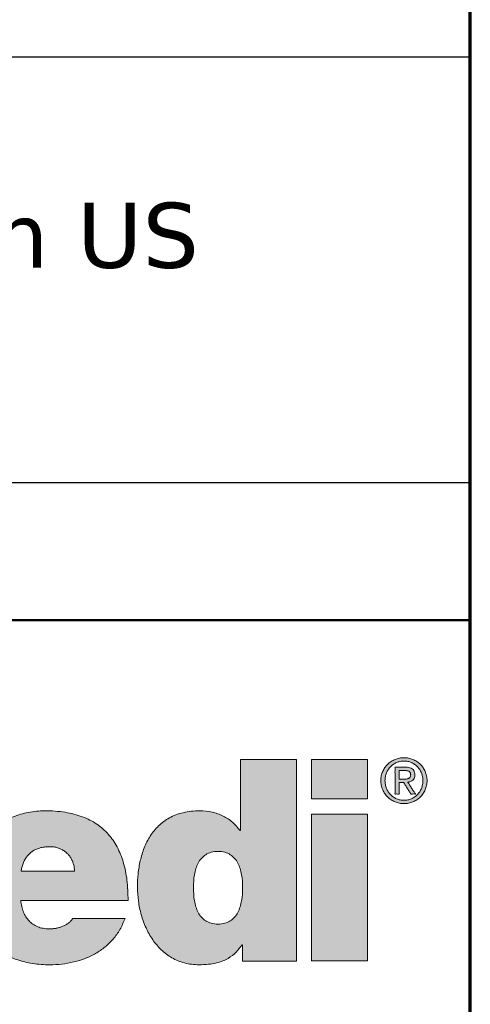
# Model space of a CAD drawing. Header units: millimetres. Extents: x -18288 to 18288, y -400 to 5820.
# Tile 3 of 26: x 3734 to 4080, y 497 to 1254. Entities that reach past the tile are written whole.
import ezdxf
from ezdxf.enums import TextEntityAlignment as Align

# ---------------------------------------------------------------- set-up
doc = ezdxf.new("R2010")
doc.units = ezdxf.units.MM
doc.header["$LTSCALE"] = 20
for name, color, linetype, lineweight in [('AM_BOR', 7, 'Continuous', 25), ('Ebene 1', 7, 'Continuous', 25), ('Rahmen (ISO)', 7, 'Continuous', 70), ('Schraffur (ISO)', 7, 'Continuous', 18), ('Titel (ISO)', 7, 'Continuous', 50)]:
    doc.layers.add(name, color=color, linetype=linetype, lineweight=lineweight)
doc.styles.add('Pfeiltext', font='verdana.ttf')
doc.styles.get("Standard").update_dxf_attribs({"font": 'verdana.ttf'})
doc.styles.add('Textstil119', font='verdana.ttf')
doc.styles.add('Textstil121', font='verdana.ttf')
doc.styles.add('Textstil47', font='verdana.ttf')
doc.styles.add('Textstil64', font='verdana.ttf', dxfattribs={"width": 0.800000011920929})
doc.styles.add('Textstil75', font='verdana.ttf')
doc.styles.add('Textstil82', font='verdana.ttf')

# ---------------------------------------------------------------- blocks, each defined once
blk = doc.blocks.new('Ränder Kopie von wedi_Zeichnungsrahmen')
at = {"layer": 'Rahmen (ISO)'}
blk.add_line((204.0000000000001, 6.000000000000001), (204, 291), dxfattribs=at)
blk = doc.blocks.new('Schriftfelder wedi Standard - Inch_Zoll ohne Toleranz')
at = {"layer": 'Schraffur (ISO)'}
h = blk.add_hatch(color=256, dxfattribs=at)
edge = h.paths.add_edge_path(flags=0)
edge.add_spline(control_points=[(-14.52667125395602, 20.66840562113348), (-14.43853187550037, 20.66938654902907), (-14.27227690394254, 20.68576383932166), (-14.0504047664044, 20.78063660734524), (-13.87983190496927, 20.92884998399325), (-13.75575909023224, 21.11674646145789), (-13.66996082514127, 21.33305740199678), (-13.59673058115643, 21.65184943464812), (-13.57128099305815, 22.06815680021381), (-13.5968381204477, 22.48384239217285), (-13.67005038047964, 22.79948014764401), (-13.75586729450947, 23.01437309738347), (-13.87998048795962, 23.20126289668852), (-14.05047962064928, 23.34898454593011), (-14.27248856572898, 23.44308794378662), (-14.52655678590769, 23.47029644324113), (-14.78051758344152, 23.4431028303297), (-15.00217526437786, 23.34897697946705), (-15.17228165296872, 23.20122858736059), (-15.29599934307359, 23.01433122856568), (-15.38146609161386, 22.7994471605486), (-15.45430939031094, 22.48380037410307), (-15.47963015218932, 22.06815759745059), (-15.45441632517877, 21.65188870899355), (-15.38155514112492, 21.33309439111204), (-15.29610711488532, 21.11677442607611), (-15.17243001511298, 20.92893441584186), (-15.00225028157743, 20.78045669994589), (-14.78072906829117, 20.68654297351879), (-14.61469817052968, 20.66742594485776), (-14.52667125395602, 20.66840562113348)], knot_values=[0, 0, 0, 0, 0.0346990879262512, 0.06491375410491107, 0.0934503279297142, 0.1223786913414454, 0.1527168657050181, 0.1845959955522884, 0.2507762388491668, 0.3161622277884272, 0.3477906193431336, 0.3779607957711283, 0.4067911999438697, 0.4352832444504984, 0.4654853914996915, 0.5001835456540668, 0.5348374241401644, 0.564994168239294, 0.5934474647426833, 0.6222501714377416, 0.6524035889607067, 0.6840236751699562, 0.7494071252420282, 0.8155848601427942, 0.8474557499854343, 0.877777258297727, 0.9066780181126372, 0.935175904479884, 0.965345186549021, 1, 1, 1, 1], degree=3, periodic=0)
edge = h.paths.add_edge_path()
edge.add_line((-13.65632898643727, 26.99831171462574), (-13.65632898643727, 24.2617700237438))
edge.add_line((-13.65632898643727, 24.26177002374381), (-13.67936230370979, 24.26177002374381))
edge.add_spline(control_points=[(-13.67936230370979, 24.26177002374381), (-13.77009829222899, 24.37447881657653), (-13.9524733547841, 24.60101818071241), (-14.32946908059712, 24.83916499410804), (-14.75776874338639, 24.99128241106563), (-15.17835598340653, 25.03343257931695), (-15.55142300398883, 25.01199902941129), (-15.86132548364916, 24.95979536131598), (-16.14138031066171, 24.87410281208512), (-16.47002703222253, 24.72328041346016), (-16.8226567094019, 24.46384015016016), (-17.14492027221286, 24.06240012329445), (-17.37325773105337, 23.60366973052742), (-17.52198535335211, 23.10991670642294), (-17.60255212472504, 22.60178394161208), (-17.62968364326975, 22.08204305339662), (-17.59542235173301, 21.55477613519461), (-17.48693687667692, 21.02781905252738), (-17.30632701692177, 20.52436808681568), (-17.05094934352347, 20.06374517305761), (-16.71802033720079, 19.66581275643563), (-16.30375702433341, 19.352351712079), (-15.8955615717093, 19.18600351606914), (-15.53861113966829, 19.11703323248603), (-15.22903299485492, 19.10026254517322), (-14.90945249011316, 19.11602352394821), (-14.60285456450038, 19.16455785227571), (-14.34862435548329, 19.24219304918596), (-14.08280751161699, 19.36999560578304), (-13.82682896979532, 19.57642084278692), (-13.67542755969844, 19.77326028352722), (-13.60400329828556, 19.86612012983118)], knot_values=[0, 0, 0, 0, 0.04315465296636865, 0.08673881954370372, 0.1316451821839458, 0.178540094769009, 0.2124042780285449, 0.2435730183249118, 0.2725919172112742, 0.2999959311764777, 0.3517792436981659, 0.4022063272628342, 0.4530110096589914, 0.5045812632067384, 0.5563214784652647, 0.6070023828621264, 0.6604428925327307, 0.7143792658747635, 0.7678791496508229, 0.8203112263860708, 0.8715817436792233, 0.9224217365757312, 0.974633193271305, 1.002175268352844, 1.031199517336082, 1.067419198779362, 1.097992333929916, 1.124095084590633, 1.14686653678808, 1.186158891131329, 1.221249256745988, 1.221249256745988, 1.221249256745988, 1.221249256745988], degree=3, periodic=0)
edge.add_line((-13.60400329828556, 19.86612012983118), (-13.58155415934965, 19.86612012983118))
edge.add_line((-13.58155415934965, 19.86612012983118), (-13.58155415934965, 19.24739181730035))
edge.add_line((-13.58155415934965, 19.24739181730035), (-11.50872251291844, 19.24739181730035))
edge.add_line((-11.50872251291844, 19.24739181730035), (-11.50872251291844, 26.99831171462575))
edge.add_line((-11.50872251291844, 26.99831171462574), (-13.65632898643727, 26.99831171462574))
for points in [[(-10.93280612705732, 25.48821071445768), (-10.93280612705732, 26.99831171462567), (-8.7821118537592, 26.99831171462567), (-8.7821118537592, 25.48821071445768)], [(-10.93280612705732, 19.25673867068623), (-8.7821118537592, 19.25673867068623), (-8.7821118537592, 24.8903876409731), (-10.93280612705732, 24.8903876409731)]]:
    blk.add_hatch(color=256, dxfattribs=at).paths.add_polyline_path(points)
h = blk.add_hatch(color=256, dxfattribs=at)
edge = h.paths.add_edge_path(flags=0)
edge.add_spline(control_points=[(-8.055894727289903, 25.8855771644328), (-8.038028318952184, 25.84043056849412), (-7.993895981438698, 25.75478583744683), (-7.904684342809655, 25.6429563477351), (-7.796574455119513, 25.55063131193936), (-7.671269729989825, 25.48040685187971), (-7.530341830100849, 25.4380737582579), (-7.382397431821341, 25.42270256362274), (-7.234421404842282, 25.43855549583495), (-7.094456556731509, 25.4797680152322), (-6.97012902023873, 25.55117490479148), (-6.862710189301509, 25.64314607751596), (-6.772206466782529, 25.75401432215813), (-6.709390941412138, 25.88613500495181), (-6.66368540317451, 26.0311056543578), (-6.652708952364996, 26.18564926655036), (-6.663875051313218, 26.33943107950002), (-6.709724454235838, 26.48136252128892), (-6.772055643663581, 26.61213308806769), (-6.863084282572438, 26.72140675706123), (-6.969854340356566, 26.81317400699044), (-7.095085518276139, 26.88198706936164), (-7.234100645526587, 26.92597128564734), (-7.382402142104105, 26.93802351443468), (-7.530662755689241, 26.9264557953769), (-7.670645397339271, 26.88134752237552), (-7.79684943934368, 26.81371562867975), (-7.904284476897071, 26.72160123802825), (-7.994155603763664, 26.61135374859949), (-8.060391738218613, 26.48224254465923), (-8.103637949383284, 26.33913163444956), (-8.116928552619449, 26.18565327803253), (-8.103914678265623, 26.03141010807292), (-8.07431294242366, 25.93211811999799), (-8.055894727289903, 25.8855771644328)], knot_values=[-1, -1, -1, -1, -0.9687690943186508, -0.9385136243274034, -0.9085278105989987, -0.8778589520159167, -0.8468240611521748, -0.8145097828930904, -0.7828452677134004, -0.7516649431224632, -0.7213472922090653, -0.6913818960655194, -0.6610761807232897, -0.6300757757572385, -0.5978268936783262, -0.5638815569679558, -0.5310491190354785, -0.4992980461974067, -0.4685057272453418, -0.4384438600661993, -0.4085647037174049, -0.3784003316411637, -0.3471606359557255, -0.3155261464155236, -0.283241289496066, -0.2521467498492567, -0.2216294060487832, -0.1917297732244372, -0.1617185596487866, -0.1306941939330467, -0.09899736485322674, -0.06615266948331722, -0.03219547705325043, 0, 0, 0, 0], degree=3, periodic=0)
edge = h.paths.add_edge_path()
edge.add_spline(control_points=[(-8.200604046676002, 26.53313885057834), (-8.224460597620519, 26.47985310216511), (-8.260799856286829, 26.36602977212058), (-8.278921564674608, 26.1855510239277), (-8.261230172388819, 26.00414735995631), (-8.206566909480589, 25.83275761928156), (-8.121663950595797, 25.68096494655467), (-8.01316079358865, 25.54819263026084), (-7.879527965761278, 25.44218324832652), (-7.726605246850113, 25.36226686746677), (-7.558619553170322, 25.31179496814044), (-7.381377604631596, 25.29394571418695), (-7.204399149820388, 25.31162780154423), (-7.037186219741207, 25.36239941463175), (-6.88516449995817, 25.44167066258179), (-6.754126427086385, 25.54928113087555), (-6.644514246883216, 25.68009791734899), (-6.563182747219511, 25.83355757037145), (-6.506356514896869, 26.0038974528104), (-6.491992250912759, 26.18551048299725), (-6.506651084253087, 26.3664087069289), (-6.563454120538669, 26.53372217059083), (-6.644504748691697, 26.6858817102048), (-6.754374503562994, 26.81567839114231), (-6.885447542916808, 26.92283993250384), (-7.036953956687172, 27.00312985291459), (-7.204326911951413, 27.05463680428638), (-7.381377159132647, 27.0693670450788), (-7.558693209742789, 27.05447441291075), (-7.726833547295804, 27.0032604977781), (-7.879255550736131, 26.92233050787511), (-8.012867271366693, 26.81673562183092), (-8.121829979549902, 26.6851226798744), (-8.177185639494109, 26.58544596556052), (-8.200604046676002, 26.53313885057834)], knot_values=[0, 0, 0, 0, 0.03149805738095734, 0.06387075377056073, 0.09725502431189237, 0.129121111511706, 0.160210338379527, 0.1905798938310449, 0.2210451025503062, 0.2515724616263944, 0.2831551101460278, 0.3150974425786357, 0.3470696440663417, 0.37846551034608, 0.408835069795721, 0.4389602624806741, 0.4693765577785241, 0.5002792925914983, 0.5321687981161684, 0.5655311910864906, 0.597881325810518, 0.6294030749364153, 0.6601351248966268, 0.6904067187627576, 0.7205058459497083, 0.7509509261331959, 0.7823552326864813, 0.8143039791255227, 0.8462228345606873, 0.87781387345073, 0.9084163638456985, 0.9388557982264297, 0.9690804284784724, 1, 1, 1, 1], degree=3, periodic=0)
h = blk.add_hatch(color=256, dxfattribs=at)
edge = h.paths.add_edge_path(flags=0)
edge.add_spline(control_points=[(-7.396273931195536, 26.2414252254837), (-7.373185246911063, 26.24052977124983), (-7.327719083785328, 26.24189934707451), (-7.272499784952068, 26.24549593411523), (-7.232064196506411, 26.25484625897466), (-7.205549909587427, 26.26548548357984), (-7.181819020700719, 26.28084826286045), (-7.160619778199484, 26.2995854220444), (-7.143270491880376, 26.32279024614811), (-7.131348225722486, 26.35181926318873), (-7.126028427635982, 26.38607631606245), (-7.125099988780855, 26.42128685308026), (-7.129419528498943, 26.45365640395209), (-7.138141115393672, 26.48082374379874), (-7.15245846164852, 26.50258066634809), (-7.169169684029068, 26.52085806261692), (-7.188703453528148, 26.53597642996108), (-7.218879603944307, 26.55128113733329), (-7.262094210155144, 26.56380816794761), (-7.307785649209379, 26.56719052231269), (-7.340021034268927, 26.5693805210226), (-7.357305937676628, 26.56940269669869), (-7.371031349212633, 26.56939856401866), (-7.397004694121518, 26.56939818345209), (-7.437179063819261, 26.56942997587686), (-7.487212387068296, 26.56928029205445), (-7.526448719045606, 26.56967756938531), (-7.55155489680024, 26.56911477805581), (-7.561029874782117, 26.56983477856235), (-7.569386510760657, 26.56865544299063), (-7.563589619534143, 26.55261079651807), (-7.567571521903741, 26.53481840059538), (-7.565179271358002, 26.48957712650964), (-7.566605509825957, 26.42698102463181), (-7.566524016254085, 26.36027681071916), (-7.565838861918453, 26.31006173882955), (-7.567482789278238, 26.27879957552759), (-7.563724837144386, 26.25884835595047), (-7.569279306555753, 26.24413595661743), (-7.563054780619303, 26.24023461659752), (-7.549206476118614, 26.24341769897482), (-7.509350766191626, 26.23909445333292), (-7.459663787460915, 26.24167881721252), (-7.417389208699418, 26.24148997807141), (-7.401904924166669, 26.2413662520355), (-7.397456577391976, 26.24147109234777), (-7.396273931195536, 26.2414252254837)], knot_values=[-1, -1, -1, -1, -0.9502870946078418, -0.9021752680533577, -0.8813237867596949, -0.8612420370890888, -0.8410507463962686, -0.8207978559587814, -0.8006427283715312, -0.7792801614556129, -0.7539989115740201, -0.7264643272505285, -0.7037414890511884, -0.6839982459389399, -0.6656691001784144, -0.6481914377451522, -0.6308773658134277, -0.6128583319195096, -0.5756711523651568, -0.5350238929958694, -0.5145170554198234, -0.5061655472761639, -0.4978450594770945, -0.4849843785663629, -0.4502882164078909, -0.4113686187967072, -0.3775171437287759, -0.3653955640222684, -0.3580253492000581, -0.3562707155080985, -0.3488263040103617, -0.3332391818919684, -0.3113007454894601, -0.2555355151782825, -0.1958617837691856, -0.1690377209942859, -0.1466107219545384, -0.1303721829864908, -0.1221135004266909, -0.1208620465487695, -0.1153612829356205, -0.0936395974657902, -0.03331408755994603, -0.009566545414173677, -0.002546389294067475, 0, 0, 0, 0], degree=3, periodic=0)
edge = h.paths.add_edge_path()
edge.add_spline(control_points=[(-7.326840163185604, 26.69816923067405), (-7.330131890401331, 26.69816280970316), (-7.342420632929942, 26.69817561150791), (-7.384563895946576, 26.69819861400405), (-7.493434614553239, 26.69731609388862), (-7.60681304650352, 26.70304051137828), (-7.694803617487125, 26.69589715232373), (-7.717149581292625, 26.7016470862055), (-7.737092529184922, 26.6883599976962), (-7.717026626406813, 26.63582300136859), (-7.730690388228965, 26.56361355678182), (-7.722745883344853, 26.40279308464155), (-7.728429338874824, 26.18308593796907), (-7.724025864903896, 25.96109162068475), (-7.729048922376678, 25.80321149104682), (-7.7205537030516, 25.72597758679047), (-7.732829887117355, 25.68148629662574), (-7.721296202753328, 25.66086018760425), (-7.675723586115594, 25.67748600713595), (-7.631029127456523, 25.66245014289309), (-7.591251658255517, 25.67038796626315), (-7.563418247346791, 25.66291506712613), (-7.568284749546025, 25.68638429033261), (-7.563606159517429, 25.7284834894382), (-7.567867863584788, 25.8166624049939), (-7.564486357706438, 25.92536833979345), (-7.569792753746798, 26.0194014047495), (-7.562662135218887, 26.07460687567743), (-7.572096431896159, 26.1033304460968), (-7.551743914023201, 26.11569349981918), (-7.522069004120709, 26.10784295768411), (-7.481301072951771, 26.11218997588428), (-7.440375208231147, 26.10867223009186), (-7.410031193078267, 26.11430092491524), (-7.387058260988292, 26.10397342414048), (-7.376182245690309, 26.07444175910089), (-7.335385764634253, 26.01956302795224), (-7.279991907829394, 25.92528179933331), (-7.207504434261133, 25.81675379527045), (-7.15649626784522, 25.72832349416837), (-7.124030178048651, 25.68650555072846), (-7.115281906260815, 25.66335822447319), (-7.089394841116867, 25.66994767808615), (-7.04343031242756, 25.66278122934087), (-6.995840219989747, 25.67791413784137), (-6.950110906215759, 25.66086802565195), (-6.939307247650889, 25.67369386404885), (-6.966842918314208, 25.69298043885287), (-6.978555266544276, 25.72748086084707), (-7.0293802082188, 25.79728168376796), (-7.089774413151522, 25.89584719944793), (-7.150841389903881, 25.99288068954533), (-7.20080142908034, 26.06465105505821), (-7.213991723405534, 26.0957859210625), (-7.243885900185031, 26.12419964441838), (-7.209886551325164, 26.12627017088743), (-7.172469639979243, 26.13475093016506), (-7.106694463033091, 26.15556340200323), (-7.042542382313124, 26.19732320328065), (-6.990211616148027, 26.25857666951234), (-6.966134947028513, 26.34439973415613), (-6.963748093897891, 26.43864285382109), (-6.981807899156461, 26.53299277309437), (-7.031273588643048, 26.61072357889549), (-7.107781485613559, 26.66486792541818), (-7.209701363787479, 26.69362543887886), (-7.285316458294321, 26.69825022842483), (-7.326840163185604, 26.69816923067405)], knot_values=[0, 0, 0, 0, 0.002245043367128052, 0.008381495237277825, 0.02873655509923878, 0.07663081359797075, 0.08486263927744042, 0.0898017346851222, 0.0910234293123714, 0.1004235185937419, 0.1190949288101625, 0.1447198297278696, 0.2075587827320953, 0.2703977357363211, 0.2960226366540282, 0.3146940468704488, 0.3240941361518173, 0.3248810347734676, 0.3301582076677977, 0.3493479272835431, 0.3575035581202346, 0.36086175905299, 0.3633551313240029, 0.3701703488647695, 0.3927769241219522, 0.4207026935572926, 0.4459688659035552, 0.4551112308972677, 0.4605966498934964, 0.4626068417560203, 0.4699097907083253, 0.4802697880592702, 0.4906297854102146, 0.4979327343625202, 0.5005692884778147, 0.5070694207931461, 0.517902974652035, 0.5478429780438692, 0.5809345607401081, 0.6077229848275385, 0.6157989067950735, 0.6187535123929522, 0.6223445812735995, 0.6310657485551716, 0.65158614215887, 0.6572292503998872, 0.6576153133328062, 0.6625676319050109, 0.6724044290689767, 0.6859045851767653, 0.719010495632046, 0.7521164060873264, 0.7656165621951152, 0.7754533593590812, 0.7804056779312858, 0.783475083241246, 0.7928671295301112, 0.8107324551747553, 0.8278677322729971, 0.8451541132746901, 0.8642265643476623, 0.8873281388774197, 0.9091720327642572, 0.928704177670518, 0.9485808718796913, 0.9716797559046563, 1, 1, 1, 1], degree=3, periodic=0)
h = blk.add_hatch(color=256, dxfattribs=at)
edge = h.paths.add_edge_path(flags=0)
edge.add_spline(control_points=[(-20.98426204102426, 23.64450215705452), (-20.93361218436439, 23.64454974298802), (-20.83437356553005, 23.63754410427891), (-20.69147196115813, 23.60588274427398), (-20.55957938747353, 23.5548363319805), (-20.43987860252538, 23.48610563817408), (-20.33350778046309, 23.4013683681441), (-20.24149284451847, 23.30219102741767), (-20.16524251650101, 23.19053605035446), (-20.10469144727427, 23.06678253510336), (-20.06540926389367, 22.93726973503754), (-20.03723755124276, 22.81162278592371), (-20.04818145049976, 22.7487896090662), (-20.03186208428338, 22.69787830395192), (-20.05383970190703, 22.70000191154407), (-20.08154656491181, 22.69841984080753), (-20.13424444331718, 22.69940583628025), (-20.20583445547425, 22.69897524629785), (-20.33532407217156, 22.69918562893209), (-20.52850526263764, 22.69905292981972), (-20.78674112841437, 22.69910726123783), (-21.0652178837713, 22.69908162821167), (-21.34366291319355, 22.69912245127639), (-21.60198283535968, 22.6990007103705), (-21.79495383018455, 22.69930830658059), (-21.9247773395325, 22.69881928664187), (-21.99568389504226, 22.69982032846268), (-22.04994681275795, 22.69752804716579), (-22.07514250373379, 22.70120611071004), (-22.09317685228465, 22.69769359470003), (-22.08774736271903, 22.71288525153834), (-22.08593480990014, 22.74504617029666), (-22.06336486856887, 22.83756191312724), (-22.03018547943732, 22.96177174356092), (-21.97088271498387, 23.10334015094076), (-21.89801107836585, 23.22865513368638), (-21.81015043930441, 23.33869654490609), (-21.70763393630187, 23.43258354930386), (-21.59050083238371, 23.50991948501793), (-21.45897585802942, 23.57030233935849), (-21.31323256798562, 23.61347009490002), (-21.15340026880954, 23.6392758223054), (-21.04198039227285, 23.64444793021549), (-20.98426204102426, 23.64450215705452)], knot_values=[-1, -1, -1, -1, -0.9705218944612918, -0.9423438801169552, -0.915116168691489, -0.8885306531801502, -0.8623203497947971, -0.8362542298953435, -0.81012821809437, -0.7837536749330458, -0.7569448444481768, -0.7295066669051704, -0.7154766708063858, -0.7107476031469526, -0.7096778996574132, -0.703909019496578, -0.6937109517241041, -0.6795758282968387, -0.6619957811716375, -0.6184694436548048, -0.5670689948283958, -0.5117314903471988, -0.4563939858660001, -0.4049935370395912, -0.3614671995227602, -0.3438871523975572, -0.3297520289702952, -0.3195539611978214, -0.3137850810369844, -0.3127153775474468, -0.311324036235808, -0.3071444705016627, -0.2907787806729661, -0.2596290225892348, -0.2302953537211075, -0.2023696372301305, -0.1753595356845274, -0.1487009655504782, -0.1217865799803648, -0.09400495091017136, -0.06477885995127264, -0.03359195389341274, 0, 0, 0, 0], degree=3, periodic=0)
edge = h.paths.add_edge_path()
edge.add_line((-17.97782995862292, 21.58172672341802), (-22.100626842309, 21.58172672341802))
edge.add_spline(control_points=[(-22.10062684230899, 21.58172672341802), (-22.09664542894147, 21.54234334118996), (-22.088802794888, 21.46476549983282), (-22.06743743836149, 21.35143565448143), (-22.03917629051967, 21.24315814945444), (-22.00338687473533, 21.14037833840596), (-21.96024097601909, 21.04347960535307), (-21.909701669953, 20.95286696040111), (-21.85178543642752, 20.86894745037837), (-21.78649809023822, 20.79213631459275), (-21.71385568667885, 20.72285415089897), (-21.6338830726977, 20.66152563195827), (-21.54661618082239, 20.6085688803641), (-21.45210002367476, 20.56441208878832), (-21.35038417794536, 20.52940632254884), (-21.24151856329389, 20.50415375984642), (-21.12554475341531, 20.48820588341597), (-21.0457855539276, 20.48631767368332), (-21.0048751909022, 20.48534916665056)], knot_values=[0, 0, 0, 0, 0.01187078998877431, 0.02338321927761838, 0.03455617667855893, 0.04541550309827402, 0.05599510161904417, 0.06633797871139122, 0.07649707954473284, 0.08653574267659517, 0.09652758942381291, 0.1065557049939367, 0.1167110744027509, 0.1270903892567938, 0.1377934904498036, 0.148920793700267, 0.1605710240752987, 0.1728394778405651, 0.1728394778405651, 0.1728394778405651, 0.1728394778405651], degree=3, periodic=0)
edge.add_spline(control_points=[(-21.0048751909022, 20.48534916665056), (-20.98301148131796, 20.48564678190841), (-20.93911252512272, 20.48624434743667), (-20.87321772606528, 20.49103222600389), (-20.80729502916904, 20.4986756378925), (-20.7416885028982, 20.50947293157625), (-20.67674201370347, 20.52336066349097), (-20.61279936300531, 20.54037314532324), (-20.55020418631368, 20.56051897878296), (-20.48930006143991, 20.58381436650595), (-20.43043028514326, 20.61027429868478), (-20.37393915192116, 20.63991583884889), (-20.32016824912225, 20.672755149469), (-20.26947171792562, 20.70881729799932), (-20.22216294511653, 20.74810149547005), (-20.17871366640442, 20.79070807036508), (-20.13902540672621, 20.83636901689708), (-20.11643447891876, 20.86956554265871), (-20.10515709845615, 20.88613723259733)], knot_values=[0, 0, 0, 0, 0.006558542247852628, 0.01316854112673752, 0.01980974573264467, 0.026462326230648, 0.03310723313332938, 0.03972657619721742, 0.04630403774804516, 0.05282533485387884, 0.05927874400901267, 0.06565570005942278, 0.07195147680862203, 0.07816594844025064, 0.08430441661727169, 0.09037846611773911, 0.09640678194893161, 0.1024158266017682, 0.1024158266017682, 0.1024158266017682, 0.1024158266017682], degree=3, periodic=0)
edge.add_line((-20.10515709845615, 20.88613723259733), (-18.09666852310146, 20.88613723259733))
edge.add_spline(control_points=[(-18.09666852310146, 20.88613723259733), (-18.15657729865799, 20.74144782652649), (-18.27376587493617, 20.4584184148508), (-18.54048143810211, 20.08909333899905), (-18.85779971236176, 19.77903811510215), (-19.22363462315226, 19.52933145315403), (-19.62803331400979, 19.33775410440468), (-20.06365333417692, 19.20286633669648), (-20.52289057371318, 19.12303600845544), (-21.05493586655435, 19.09439596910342), (-21.63870943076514, 19.13647766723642), (-22.24542184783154, 19.28110726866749), (-22.79072239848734, 19.52169443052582), (-23.26320117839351, 19.85642300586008), (-23.65035965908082, 20.28322484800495), (-23.93944383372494, 20.79856111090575), (-24.11771022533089, 21.39756035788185), (-24.17350250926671, 22.0264958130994), (-24.11979115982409, 22.64393569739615), (-23.95865744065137, 23.20773782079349), (-23.69880157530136, 23.71870812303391), (-23.34656155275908, 24.16462550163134), (-22.90909115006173, 24.53309201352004), (-22.39354934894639, 24.81074187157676), (-21.80755023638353, 24.98684939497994), (-21.13089921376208, 25.04225984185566), (-20.42695935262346, 24.99075721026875), (-19.74705616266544, 24.82468954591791), (-19.17679961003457, 24.53937773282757), (-18.71862883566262, 24.13937963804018), (-18.37368699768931, 23.63253413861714), (-18.13866399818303, 23.02892947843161), (-17.99994632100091, 22.33443044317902), (-17.98546046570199, 21.84142182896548), (-17.97782995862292, 21.58172672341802)], knot_values=[0, 0, 0, 0, 0.04684472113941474, 0.09163375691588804, 0.1355175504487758, 0.1793897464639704, 0.2238614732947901, 0.2692816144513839, 0.3157834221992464, 0.3633384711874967, 0.4288298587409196, 0.4906578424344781, 0.5495484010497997, 0.606551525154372, 0.663101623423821, 0.7210033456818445, 0.7823195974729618, 0.8491983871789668, 0.909267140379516, 0.9672890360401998, 1.024005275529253, 1.080171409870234, 1.136633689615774, 1.194395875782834, 1.254659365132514, 1.318824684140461, 1.396986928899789, 1.4655512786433, 1.527499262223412, 1.586410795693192, 1.646021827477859, 1.709592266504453, 1.779522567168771, 1.85736013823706, 1.85736013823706, 1.85736013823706, 1.85736013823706], degree=3, periodic=0)
at = {"layer": 'AM_BOR', "color": 7}
for p, q in [((-4.835435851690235, 53.99550874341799), (-188.8354355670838, 53.99550874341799)), ((-4.835435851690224, -1.254491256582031), (-4.835435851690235, 53.99550874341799)), ((-188.8354355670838, 37.64550874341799), (-4.835435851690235, 37.64550874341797))]:
    blk.add_line(p, q, dxfattribs=at)
at = {"layer": 'Ebene 1', "lineweight": 5}
for p, q in [((-10.93280612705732, 25.48821071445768), (-10.93280612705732, 26.99831171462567)), ((-10.93280612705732, 26.99831171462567), (-8.7821118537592, 26.99831171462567)), ((-8.7821118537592, 26.99831171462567), (-8.7821118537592, 25.48821071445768)), ((-8.7821118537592, 25.48821071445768), (-10.93280612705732, 25.48821071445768)), ((-10.93280612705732, 19.25673867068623), (-10.93280612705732, 24.8903876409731)), ((-10.93280612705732, 24.8903876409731), (-8.7821118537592, 24.8903876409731)), ((-8.7821118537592, 24.8903876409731), (-8.7821118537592, 19.25673867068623)), ((-8.7821118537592, 19.25673867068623), (-10.93280612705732, 19.25673867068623))]:
    blk.add_line(p, q, dxfattribs=at)
for points in [[(-13.65632898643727, 26.99831171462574), (-13.65632898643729, 26.99046152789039), (-13.65632898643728, 26.96757906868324), (-13.65632898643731, 26.93066648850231), (-13.65632898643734, 26.8807259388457), (-13.65632898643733, 26.81875957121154), (-13.65632898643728, 26.74576953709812), (-13.65632898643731, 26.6627579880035), (-13.65632898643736, 26.57072707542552), (-13.65632898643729, 26.36361576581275), (-13.65632898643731, 26.13245282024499), (-13.65632898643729, 25.63004086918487), (-13.65632898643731, 25.12762891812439), (-13.65632898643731, 24.8964659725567), (-13.65632898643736, 24.68935466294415), (-13.65632898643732, 24.59732375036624), (-13.65632898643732, 24.51431220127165), (-13.65632898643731, 24.44132216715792), (-13.65632898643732, 24.37935579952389), (-13.65632898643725, 24.32941524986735), (-13.65632898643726, 24.29250266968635), (-13.65632898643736, 24.26962021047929), (-13.65632898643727, 24.26177002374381)], [(-11.50872251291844, 26.99831171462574), (-11.51488324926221, 26.99831171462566), (-11.53284114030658, 26.99831171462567), (-11.56180970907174, 26.9983117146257), (-11.60100247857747, 26.99831171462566), (-11.64963297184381, 26.9983117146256), (-11.70691471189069, 26.99831171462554), (-11.77206122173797, 26.99831171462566), (-11.84428602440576, 26.99831171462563), (-12.00682460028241, 26.99831171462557), (-12.18823862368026, 26.99831171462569), (-12.58252574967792, 26.99831171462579), (-12.97681287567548, 26.99831171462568), (-13.15822689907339, 26.99831171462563), (-13.32076547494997, 26.99831171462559), (-13.39299027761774, 26.99831171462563), (-13.45813678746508, 26.99831171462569), (-13.51541852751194, 26.99831171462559), (-13.56404902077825, 26.99831171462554), (-13.60324179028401, 26.99831171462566), (-13.63221035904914, 26.99831171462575), (-13.65016825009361, 26.99831171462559), (-13.65632898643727, 26.99831171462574)], [(-11.50872251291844, 19.24739181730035), (-11.50872251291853, 19.26962651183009), (-11.5087225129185, 19.33443828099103), (-11.50872251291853, 19.43898865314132), (-11.50872251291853, 19.58043915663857), (-11.50872251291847, 19.75595131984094), (-11.50872251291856, 19.96268667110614), (-11.50872251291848, 20.19780673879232), (-11.50872251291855, 20.45847305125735), (-11.50872251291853, 21.04509052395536), (-11.50872251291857, 21.69983131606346), (-11.50872251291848, 23.1228517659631), (-11.50872251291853, 24.5458722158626), (-11.50872251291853, 25.20061300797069), (-11.50872251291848, 25.78723048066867), (-11.50872251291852, 26.04789679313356), (-11.50872251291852, 26.28301686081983), (-11.50872251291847, 26.48975221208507), (-11.50872251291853, 26.66526437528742), (-11.50872251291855, 26.80671487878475), (-11.50872251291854, 26.911265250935), (-11.50872251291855, 26.97607702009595), (-11.50872251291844, 26.99831171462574)], [(-17.97782995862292, 21.58172672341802), (-18.02361444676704, 22.35875473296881), (-18.16337569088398, 23.04394922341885), (-18.40072536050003, 23.63368238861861), (-18.73927512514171, 24.12432642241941), (-19.18263665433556, 24.51225351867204), (-19.73442161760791, 24.7938358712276), (-20.39824168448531, 24.96544567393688), (-21.17770852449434, 25.02345512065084), (-21.81649302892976, 24.9628484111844), (-22.39353881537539, 24.78910441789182), (-22.90162352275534, 24.5143373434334), (-23.33352478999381, 24.15066139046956), (-23.68202025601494, 23.71019076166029), (-23.93988755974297, 23.20503965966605), (-24.09990434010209, 22.64732228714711), (-24.15484823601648, 22.04915284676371), (-24.09297928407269, 21.38323281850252), (-23.91451492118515, 20.7966164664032), (-23.63016888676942, 20.29222745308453), (-23.25065492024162, 19.87298944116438), (-22.78668676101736, 19.54182609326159), (-22.24897814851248, 19.30166107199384), (-21.64824282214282, 19.15541803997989), (-20.995194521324, 19.10602065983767), (-20.52039135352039, 19.13267061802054), (-20.06241428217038, 19.21328584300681), (-19.62891989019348, 19.34886436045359), (-19.2275647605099, 19.54040419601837), (-18.86600547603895, 19.78890337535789), (-18.5518986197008, 20.09535992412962), (-18.29290077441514, 20.46077186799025), (-18.09666852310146, 20.88613723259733)], [(-13.67936230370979, 24.26177002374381), (-13.96791249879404, 24.58266127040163), (-14.33211900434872, 24.82205963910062), (-14.75550486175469, 24.97173447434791), (-15.22159311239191, 25.02345512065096), (-15.55973561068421, 25.0050719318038), (-15.86683161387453, 24.95177013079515), (-16.14415481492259, 24.86632136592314), (-16.3929789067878, 24.7514972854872), (-16.81022453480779, 24.4448097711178), (-17.12875804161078, 24.05388077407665), (-17.35876897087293, 23.60088348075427), (-17.51044686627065, 23.10799107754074), (-17.59398127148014, 22.59737675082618), (-17.61956173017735, 22.09121368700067), (-17.58335978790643, 21.55803620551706), (-17.47431126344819, 21.02981120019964), (-17.29175211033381, 20.52692362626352), (-17.03501828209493, 20.06975843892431), (-16.70344573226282, 19.67870059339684), (-16.2963704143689, 19.37413504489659), (-15.81312828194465, 19.17644674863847), (-15.54273714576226, 19.12405186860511), (-15.25305528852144, 19.10602065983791), (-14.89130415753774, 19.12398316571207), (-14.58975729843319, 19.17439299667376), (-14.34054395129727, 19.25203362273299), (-14.13579335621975, 19.35168851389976), (-13.82819738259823, 19.59617497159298), (-13.60400329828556, 19.86612012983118)], [(-13.65632898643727, 24.26177002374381), (-13.65639506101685, 24.26177002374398), (-13.65658766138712, 24.26177002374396), (-13.65689835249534, 24.261770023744), (-13.65731869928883, 24.26177002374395), (-13.65784026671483, 24.26177002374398), (-13.65845461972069, 24.26177002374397), (-13.65915332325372, 24.26177002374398), (-13.65992794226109, 24.26177002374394), (-13.66167118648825, 24.26177002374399), (-13.66361687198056, 24.26177002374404), (-13.66784564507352, 24.26177002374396), (-13.67207441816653, 24.26177002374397), (-13.6740201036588, 24.26177002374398), (-13.67576334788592, 24.26177002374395), (-13.67653796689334, 24.26177002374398), (-13.67723667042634, 24.26177002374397), (-13.67785102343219, 24.26177002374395), (-13.67837259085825, 24.26177002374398), (-13.67879293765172, 24.26177002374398), (-13.67910362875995, 24.26177002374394), (-13.67929622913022, 24.26177002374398), (-13.67936230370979, 24.26177002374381)], [(-21.0048751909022, 20.48534916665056), (-21.12744638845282, 20.49062148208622), (-21.24290585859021, 20.50617453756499), (-21.35123220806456, 20.53161249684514), (-21.45240404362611, 20.56653952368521), (-21.54639997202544, 20.61055978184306), (-21.63319860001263, 20.66327743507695), (-21.71277853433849, 20.72429664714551), (-21.78511838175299, 20.79322158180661), (-21.85019674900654, 20.86965640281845), (-21.90799224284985, 20.95320527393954), (-21.95848347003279, 21.04347235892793), (-22.00164903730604, 21.14006182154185), (-22.03746755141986, 21.24257782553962), (-22.06591761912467, 21.3506245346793), (-22.08697784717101, 21.46380611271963), (-22.10062684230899, 21.58172672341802)], [(-22.10062684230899, 21.58172672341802), (-22.08879997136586, 21.581726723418), (-22.05432590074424, 21.58172672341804), (-21.99871444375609, 21.58172672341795), (-21.9234754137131, 21.58172672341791), (-21.83011862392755, 21.58172672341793), (-21.72015388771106, 21.58172672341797), (-21.59509101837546, 21.58172672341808), (-21.45643982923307, 21.5817267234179), (-21.14441174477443, 21.58172672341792), (-20.7961481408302, 21.58172672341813), (-20.03922840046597, 21.58172672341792), (-19.28230866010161, 21.58172672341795), (-18.93404505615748, 21.58172672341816), (-18.62201697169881, 21.58172672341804), (-18.48336578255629, 21.58172672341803), (-18.35830291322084, 21.58172672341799), (-18.24833817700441, 21.58172672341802), (-18.15498138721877, 21.58172672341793), (-18.07974235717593, 21.58172672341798), (-18.02413090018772, 21.58172672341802), (-17.98965682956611, 21.58172672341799), (-17.97782995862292, 21.58172672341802)], [(-20.10515709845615, 20.88613723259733), (-20.13993296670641, 20.83713212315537), (-20.17918589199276, 20.79137988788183), (-20.22256954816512, 20.74886793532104), (-20.26973760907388, 20.70958367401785), (-20.32034374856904, 20.67351451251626), (-20.37404164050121, 20.64064785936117), (-20.43048495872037, 20.61097112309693), (-20.48932737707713, 20.58447171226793), (-20.55022256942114, 20.56113703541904), (-20.61282420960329, 20.54095450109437), (-20.67678597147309, 20.52391151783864), (-20.74176152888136, 20.5099954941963), (-20.80740455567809, 20.4991938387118), (-20.87336872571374, 20.49149395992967), (-20.93930771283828, 20.48688326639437), (-21.0048751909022, 20.48534916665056)], [(-18.09666852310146, 20.88613723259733), (-18.10243017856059, 20.88613723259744), (-18.11922479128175, 20.88613723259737), (-18.14631683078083, 20.88613723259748), (-18.18297076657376, 20.88613723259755), (-18.22845106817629, 20.88613723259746), (-18.2820222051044, 20.88613723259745), (-18.34294864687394, 20.88613723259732), (-18.41049486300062, 20.88613723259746), (-18.56250449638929, 20.88613723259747), (-18.73216686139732, 20.88613723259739), (-19.10091281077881, 20.88613723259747), (-19.46965876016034, 20.88613723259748), (-19.63932112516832, 20.88613723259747), (-19.79133075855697, 20.88613723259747), (-19.85887697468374, 20.88613723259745), (-19.91980341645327, 20.88613723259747), (-19.9733745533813, 20.88613723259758), (-20.01885485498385, 20.88613723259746), (-20.05550879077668, 20.88613723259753), (-20.08260083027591, 20.88613723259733), (-20.09939544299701, 20.88613723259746), (-20.10515709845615, 20.88613723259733)], [(-13.60400329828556, 19.86612012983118), (-13.60393889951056, 19.86612012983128), (-13.6037511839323, 19.86612012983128), (-13.60344837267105, 19.86612012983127), (-13.60303868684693, 19.86612012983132), (-13.60253034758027, 19.86612012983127), (-13.60193157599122, 19.86612012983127), (-13.6012505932, 19.86612012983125), (-13.60049562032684, 19.86612012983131), (-13.59879658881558, 19.86612012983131), (-13.59690025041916, 19.86612012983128), (-13.59277872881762, 19.86612012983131), (-13.5886572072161, 19.86612012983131), (-13.58676086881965, 19.86612012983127), (-13.58506183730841, 19.86612012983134), (-13.58430686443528, 19.86612012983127), (-13.58362588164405, 19.86612012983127), (-13.583027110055, 19.8661201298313), (-13.58251877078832, 19.86612012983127), (-13.58210908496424, 19.86612012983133), (-13.58180627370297, 19.86612012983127), (-13.58161855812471, 19.86612012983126), (-13.58155415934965, 19.86612012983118)], [(-13.58155415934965, 19.86612012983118), (-13.58155415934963, 19.86434521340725), (-13.58155415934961, 19.85917152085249), (-13.58155415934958, 19.85082563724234), (-13.58155415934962, 19.83953414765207), (-13.58155415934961, 19.82552363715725), (-13.58155415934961, 19.80902069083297), (-13.58155415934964, 19.79025189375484), (-13.58155415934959, 19.76944383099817), (-13.5815541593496, 19.722616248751), (-13.58155415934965, 19.67035062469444), (-13.58155415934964, 19.55675597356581), (-13.58155415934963, 19.4431613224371), (-13.58155415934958, 19.39089569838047), (-13.5815541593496, 19.34406811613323), (-13.58155415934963, 19.32326005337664), (-13.58155415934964, 19.30449125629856), (-13.58155415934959, 19.28798830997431), (-13.58155415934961, 19.27397779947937), (-13.58155415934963, 19.26268630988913), (-13.58155415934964, 19.25434042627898), (-13.58155415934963, 19.24916673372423), (-13.58155415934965, 19.24739181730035)], [(-13.58155415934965, 19.24739181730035), (-13.57560792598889, 19.24739181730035), (-13.55827528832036, 19.24739181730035), (-13.53031533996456, 19.24739181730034), (-13.49248717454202, 19.24739181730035), (-13.44554988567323, 19.24739181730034), (-13.39026256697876, 19.24739181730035), (-13.32738431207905, 19.24739181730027), (-13.25767421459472, 19.24739181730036), (-13.10079486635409, 19.24739181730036), (-12.92569727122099, 19.24739181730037), (-12.54513833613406, 19.24739181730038), (-12.16457940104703, 19.2473918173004), (-11.98948180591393, 19.24739181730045), (-11.83260245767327, 19.24739181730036), (-11.76289236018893, 19.24739181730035), (-11.70001410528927, 19.24739181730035), (-11.64472678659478, 19.24739181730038), (-11.59778949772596, 19.24739181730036), (-11.55996133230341, 19.24739181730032), (-11.53200138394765, 19.24739181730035), (-11.51466874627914, 19.24739181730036), (-11.50872251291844, 19.24739181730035)]]:
    blk.add_spline(points, degree=3, dxfattribs=at)
for points, knots in [([(-8.200604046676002, 26.53313885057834), (-8.177185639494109, 26.58544596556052), (-8.121829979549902, 26.6851226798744), (-8.012867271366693, 26.81673562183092), (-7.879255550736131, 26.92233050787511), (-7.726833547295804, 27.0032604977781), (-7.558693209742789, 27.05447441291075), (-7.381377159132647, 27.0693670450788), (-7.204326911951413, 27.05463680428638), (-7.036953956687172, 27.00312985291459), (-6.885447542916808, 26.92283993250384), (-6.754374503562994, 26.81567839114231), (-6.644504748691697, 26.6858817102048), (-6.563454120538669, 26.53372217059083), (-6.506651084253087, 26.3664087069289), (-6.491992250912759, 26.18551048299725), (-6.506356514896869, 26.0038974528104), (-6.563182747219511, 25.83355757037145), (-6.644514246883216, 25.68009791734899), (-6.754126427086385, 25.54928113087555), (-6.88516449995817, 25.44167066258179), (-7.037186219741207, 25.36239941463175), (-7.204399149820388, 25.31162780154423), (-7.381377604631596, 25.29394571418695), (-7.558619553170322, 25.31179496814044), (-7.726605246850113, 25.36226686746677), (-7.879527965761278, 25.44218324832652), (-8.01316079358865, 25.54819263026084), (-8.121663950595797, 25.68096494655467), (-8.206566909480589, 25.83275761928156), (-8.261230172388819, 26.00414735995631), (-8.278921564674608, 26.1855510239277), (-8.260799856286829, 26.36602977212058), (-8.224460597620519, 26.47985310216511), (-8.200604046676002, 26.53313885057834)], [0, 0, 0, 0, 0.03091957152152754, 0.06114420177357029, 0.0915836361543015, 0.12218612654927, 0.1537771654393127, 0.1856960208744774, 0.2176447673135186, 0.249049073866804, 0.2794941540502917, 0.3095932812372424, 0.3398648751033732, 0.3705969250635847, 0.402118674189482, 0.4344688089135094, 0.4678312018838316, 0.4997207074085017, 0.530623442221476, 0.5610397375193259, 0.591164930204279, 0.62153448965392, 0.6529303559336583, 0.6849025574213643, 0.7168448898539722, 0.7484275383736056, 0.7789548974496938, 0.8094201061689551, 0.839789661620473, 0.870878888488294, 0.9027449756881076, 0.9361292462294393, 0.9685019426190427, 1, 1, 1, 1]), ([(-8.055894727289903, 25.8855771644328), (-8.038028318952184, 25.84043056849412), (-7.993895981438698, 25.75478583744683), (-7.904684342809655, 25.6429563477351), (-7.796574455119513, 25.55063131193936), (-7.671269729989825, 25.48040685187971), (-7.530341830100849, 25.4380737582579), (-7.382397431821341, 25.42270256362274), (-7.234421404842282, 25.43855549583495), (-7.094456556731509, 25.4797680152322), (-6.97012902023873, 25.55117490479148), (-6.862710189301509, 25.64314607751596), (-6.772206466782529, 25.75401432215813), (-6.709390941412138, 25.88613500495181), (-6.66368540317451, 26.0311056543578), (-6.652708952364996, 26.18564926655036), (-6.663875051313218, 26.33943107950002), (-6.709724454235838, 26.48136252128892), (-6.772055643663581, 26.61213308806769), (-6.863084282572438, 26.72140675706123), (-6.969854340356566, 26.81317400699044), (-7.095085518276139, 26.88198706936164), (-7.234100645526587, 26.92597128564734), (-7.382402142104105, 26.93802351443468), (-7.530662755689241, 26.9264557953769), (-7.670645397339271, 26.88134752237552), (-7.79684943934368, 26.81371562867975), (-7.904284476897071, 26.72160123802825), (-7.994155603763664, 26.61135374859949), (-8.060391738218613, 26.48224254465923), (-8.103637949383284, 26.33913163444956), (-8.116928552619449, 26.18565327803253), (-8.103914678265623, 26.03141010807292), (-8.07431294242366, 25.93211811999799), (-8.055894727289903, 25.8855771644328)], [0, 0, 0, 0, 0.03123090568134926, 0.06148637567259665, 0.09147218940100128, 0.1221410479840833, 0.1531759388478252, 0.1854902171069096, 0.2171547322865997, 0.2483350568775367, 0.2786527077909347, 0.3086181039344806, 0.3389238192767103, 0.3699242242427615, 0.4021731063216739, 0.4361184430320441, 0.4689508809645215, 0.5007019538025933, 0.5314942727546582, 0.5615561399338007, 0.5914352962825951, 0.6215996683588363, 0.6528393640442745, 0.6844738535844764, 0.716758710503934, 0.7478532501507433, 0.7783705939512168, 0.8082702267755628, 0.8382814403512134, 0.8693058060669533, 0.9010026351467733, 0.9338473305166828, 0.9678045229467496, 1, 1, 1, 1]), ([(-7.326840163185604, 26.69816923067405), (-7.285316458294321, 26.69825022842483), (-7.209701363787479, 26.69362543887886), (-7.107781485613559, 26.66486792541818), (-7.031273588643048, 26.61072357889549), (-6.981807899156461, 26.53299277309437), (-6.963748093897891, 26.43864285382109), (-6.966134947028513, 26.34439973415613), (-6.990211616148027, 26.25857666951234), (-7.042542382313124, 26.19732320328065), (-7.106694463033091, 26.15556340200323), (-7.172469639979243, 26.13475093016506), (-7.209886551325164, 26.12627017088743), (-7.243885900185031, 26.12419964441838), (-7.213991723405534, 26.0957859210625), (-7.20080142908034, 26.06465105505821), (-7.150841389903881, 25.99288068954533), (-7.089774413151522, 25.89584719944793), (-7.0293802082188, 25.79728168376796), (-6.978555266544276, 25.72748086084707), (-6.966842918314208, 25.69298043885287), (-6.939307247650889, 25.67369386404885), (-6.950110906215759, 25.66086802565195), (-6.995840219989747, 25.67791413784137), (-7.04343031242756, 25.66278122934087), (-7.089394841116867, 25.66994767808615), (-7.115281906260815, 25.66335822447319), (-7.124030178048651, 25.68650555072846), (-7.15649626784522, 25.72832349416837), (-7.207504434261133, 25.81675379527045), (-7.279991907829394, 25.92528179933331), (-7.335385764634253, 26.01956302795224), (-7.376182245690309, 26.07444175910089), (-7.387058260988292, 26.10397342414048), (-7.410031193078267, 26.11430092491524), (-7.440375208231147, 26.10867223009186), (-7.481301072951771, 26.11218997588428), (-7.522069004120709, 26.10784295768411), (-7.551743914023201, 26.11569349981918), (-7.572096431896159, 26.1033304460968), (-7.562662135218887, 26.07460687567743), (-7.569792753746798, 26.0194014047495), (-7.564486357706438, 25.92536833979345), (-7.567867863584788, 25.8166624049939), (-7.563606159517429, 25.7284834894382), (-7.568284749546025, 25.68638429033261), (-7.563418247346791, 25.66291506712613), (-7.591251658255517, 25.67038796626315), (-7.631029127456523, 25.66245014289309), (-7.675723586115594, 25.67748600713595), (-7.721296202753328, 25.66086018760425), (-7.732829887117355, 25.68148629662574), (-7.7205537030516, 25.72597758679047), (-7.729048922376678, 25.80321149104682), (-7.724025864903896, 25.96109162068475), (-7.728429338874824, 26.18308593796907), (-7.722745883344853, 26.40279308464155), (-7.730690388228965, 26.56361355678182), (-7.717026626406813, 26.63582300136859), (-7.737092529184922, 26.6883599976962), (-7.717149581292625, 26.7016470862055), (-7.694803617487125, 26.69589715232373), (-7.60681304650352, 26.70304051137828), (-7.493434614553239, 26.69731609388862), (-7.384563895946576, 26.69819861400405), (-7.342420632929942, 26.69817561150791), (-7.330131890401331, 26.69816280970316), (-7.326840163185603, 26.69816923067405)], [0, 0, 0, 0, 0.0283202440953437, 0.0514191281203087, 0.07129582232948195, 0.09082796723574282, 0.1126718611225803, 0.1357734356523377, 0.1548458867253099, 0.1721322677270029, 0.1892675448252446, 0.2071328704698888, 0.216524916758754, 0.2195943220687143, 0.2245466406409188, 0.2343834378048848, 0.2478835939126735, 0.2809895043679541, 0.3140954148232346, 0.3275955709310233, 0.3374323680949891, 0.3423846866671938, 0.3427707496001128, 0.34841385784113, 0.3689342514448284, 0.3776554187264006, 0.3812464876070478, 0.3842010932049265, 0.3922770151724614, 0.4190654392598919, 0.4521570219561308, 0.4820970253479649, 0.4929305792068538, 0.4994307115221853, 0.5020672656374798, 0.5093702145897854, 0.5197302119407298, 0.5300902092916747, 0.5373931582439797, 0.5394033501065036, 0.5448887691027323, 0.5540311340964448, 0.5792973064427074, 0.6072230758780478, 0.6298296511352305, 0.6366448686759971, 0.63913824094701, 0.6424964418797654, 0.6506520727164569, 0.6698417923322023, 0.6751189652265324, 0.6759058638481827, 0.6853059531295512, 0.7039773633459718, 0.7296022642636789, 0.7924412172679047, 0.8552801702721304, 0.8809050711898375, 0.8995764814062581, 0.9089765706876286, 0.9101982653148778, 0.9151373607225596, 0.9233691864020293, 0.9712634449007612, 0.9916185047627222, 0.997754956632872, 1, 1, 1, 1]), ([(-7.396273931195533, 26.2414252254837), (-7.373185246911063, 26.24052977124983), (-7.327719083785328, 26.24189934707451), (-7.272499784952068, 26.24549593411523), (-7.232064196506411, 26.25484625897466), (-7.205549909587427, 26.26548548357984), (-7.181819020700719, 26.28084826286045), (-7.160619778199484, 26.2995854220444), (-7.143270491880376, 26.32279024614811), (-7.131348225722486, 26.35181926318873), (-7.126028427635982, 26.38607631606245), (-7.125099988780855, 26.42128685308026), (-7.129419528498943, 26.45365640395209), (-7.138141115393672, 26.48082374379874), (-7.15245846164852, 26.50258066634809), (-7.169169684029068, 26.52085806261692), (-7.188703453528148, 26.53597642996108), (-7.218879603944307, 26.55128113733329), (-7.262094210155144, 26.56380816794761), (-7.307785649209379, 26.56719052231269), (-7.340021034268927, 26.5693805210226), (-7.357305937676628, 26.56940269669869), (-7.371031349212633, 26.56939856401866), (-7.397004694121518, 26.56939818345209), (-7.437179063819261, 26.56942997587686), (-7.487212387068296, 26.56928029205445), (-7.526448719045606, 26.56967756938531), (-7.55155489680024, 26.56911477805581), (-7.561029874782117, 26.56983477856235), (-7.569386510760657, 26.56865544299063), (-7.563589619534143, 26.55261079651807), (-7.567571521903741, 26.53481840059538), (-7.565179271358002, 26.48957712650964), (-7.566605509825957, 26.42698102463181), (-7.566524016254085, 26.36027681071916), (-7.565838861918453, 26.31006173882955), (-7.567482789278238, 26.27879957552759), (-7.563724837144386, 26.25884835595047), (-7.569279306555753, 26.24413595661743), (-7.563054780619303, 26.24023461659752), (-7.549206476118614, 26.24341769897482), (-7.509350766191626, 26.23909445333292), (-7.459663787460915, 26.24167881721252), (-7.417389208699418, 26.24148997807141), (-7.401904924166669, 26.2413662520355), (-7.397456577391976, 26.24147109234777), (-7.396273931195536, 26.2414252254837)], [0, 0, 0, 0, 0.04971290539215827, 0.09782473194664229, 0.1186762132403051, 0.1387579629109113, 0.1589492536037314, 0.1792021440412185, 0.1993572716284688, 0.2207198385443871, 0.2460010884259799, 0.2735356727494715, 0.2962585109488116, 0.3160017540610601, 0.3343308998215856, 0.3518085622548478, 0.3691226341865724, 0.3871416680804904, 0.4243288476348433, 0.4649761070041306, 0.4854829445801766, 0.4938344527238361, 0.5021549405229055, 0.5150156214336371, 0.5497117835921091, 0.5886313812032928, 0.6224828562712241, 0.6346044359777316, 0.6419746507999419, 0.6437292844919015, 0.6511736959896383, 0.6667608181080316, 0.6886992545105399, 0.7444644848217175, 0.8041382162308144, 0.8309622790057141, 0.8533892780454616, 0.8696278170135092, 0.8778864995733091, 0.8791379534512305, 0.8846387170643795, 0.9063604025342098, 0.966685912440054, 0.9904334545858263, 0.9974536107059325, 1, 1, 1, 1]), ([(-20.98426204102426, 23.64450215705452), (-20.93361218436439, 23.64454974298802), (-20.83437356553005, 23.63754410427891), (-20.69147196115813, 23.60588274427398), (-20.55957938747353, 23.5548363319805), (-20.43987860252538, 23.48610563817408), (-20.33350778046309, 23.4013683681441), (-20.24149284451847, 23.30219102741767), (-20.16524251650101, 23.19053605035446), (-20.10469144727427, 23.06678253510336), (-20.06540926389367, 22.93726973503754), (-20.03723755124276, 22.81162278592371), (-20.04818145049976, 22.7487896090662), (-20.03186208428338, 22.69787830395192), (-20.05383970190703, 22.70000191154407), (-20.08154656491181, 22.69841984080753), (-20.13424444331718, 22.69940583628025), (-20.20583445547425, 22.69897524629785), (-20.33532407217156, 22.69918562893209), (-20.52850526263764, 22.69905292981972), (-20.78674112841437, 22.69910726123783), (-21.0652178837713, 22.69908162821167), (-21.34366291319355, 22.69912245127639), (-21.60198283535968, 22.6990007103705), (-21.79495383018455, 22.69930830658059), (-21.9247773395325, 22.69881928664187), (-21.99568389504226, 22.69982032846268), (-22.04994681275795, 22.69752804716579), (-22.07514250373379, 22.70120611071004), (-22.09317685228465, 22.69769359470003), (-22.08774736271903, 22.71288525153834), (-22.08593480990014, 22.74504617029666), (-22.06336486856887, 22.83756191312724), (-22.03018547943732, 22.96177174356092), (-21.97088271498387, 23.10334015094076), (-21.89801107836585, 23.22865513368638), (-21.81015043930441, 23.33869654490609), (-21.70763393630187, 23.43258354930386), (-21.59050083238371, 23.50991948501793), (-21.45897585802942, 23.57030233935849), (-21.31323256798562, 23.61347009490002), (-21.15340026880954, 23.6392758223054), (-21.04198039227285, 23.64444793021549), (-20.98426204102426, 23.64450215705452)], [0, 0, 0, 0, 0.02947810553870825, 0.05765611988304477, 0.08488383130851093, 0.1114693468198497, 0.1376796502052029, 0.1637457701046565, 0.18987178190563, 0.2162463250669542, 0.2430551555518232, 0.2704933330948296, 0.2845233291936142, 0.2892523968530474, 0.2903221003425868, 0.296090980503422, 0.3062890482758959, 0.3204241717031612, 0.3380042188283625, 0.3815305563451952, 0.4329310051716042, 0.4882685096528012, 0.5436060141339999, 0.5950064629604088, 0.6385328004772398, 0.6561128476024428, 0.6702479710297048, 0.6804460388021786, 0.6862149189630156, 0.6872846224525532, 0.688675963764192, 0.6928555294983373, 0.7092212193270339, 0.7403709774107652, 0.7697046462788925, 0.7976303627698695, 0.8246404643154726, 0.8512990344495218, 0.8782134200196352, 0.9059950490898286, 0.9352211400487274, 0.9664080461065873, 1, 1, 1, 1]), ([(-14.52667125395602, 20.66840562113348), (-14.61469817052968, 20.66742594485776), (-14.78072906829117, 20.68654297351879), (-15.00225028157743, 20.78045669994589), (-15.17243001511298, 20.92893441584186), (-15.29610711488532, 21.11677442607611), (-15.38155514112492, 21.33309439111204), (-15.45441632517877, 21.65188870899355), (-15.47963015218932, 22.06815759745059), (-15.45430939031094, 22.48380037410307), (-15.38146609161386, 22.7994471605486), (-15.29599934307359, 23.01433122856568), (-15.17228165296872, 23.20122858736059), (-15.00217526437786, 23.34897697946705), (-14.78051758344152, 23.4431028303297), (-14.52655678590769, 23.47029644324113), (-14.27248856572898, 23.44308794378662), (-14.05047962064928, 23.34898454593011), (-13.87998048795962, 23.20126289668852), (-13.75586729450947, 23.01437309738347), (-13.67005038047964, 22.79948014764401), (-13.5968381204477, 22.48384239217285), (-13.57128099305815, 22.06815680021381), (-13.59673058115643, 21.65184943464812), (-13.66996082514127, 21.33305740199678), (-13.75575909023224, 21.11674646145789), (-13.87983190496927, 20.92884998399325), (-14.0504047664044, 20.78063660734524), (-14.27227690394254, 20.68576383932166), (-14.43853187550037, 20.66938654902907), (-14.52667125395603, 20.66840562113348)], [0, 0, 0, 0, 0.03465481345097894, 0.06482409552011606, 0.09332198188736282, 0.1222227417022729, 0.1525442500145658, 0.1844151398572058, 0.2505928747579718, 0.3159763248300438, 0.3475964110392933, 0.3777498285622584, 0.4065525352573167, 0.4350058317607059, 0.4651625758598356, 0.4998164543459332, 0.5345146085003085, 0.5647167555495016, 0.5932088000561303, 0.6220392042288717, 0.6522093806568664, 0.6838377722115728, 0.7492237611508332, 0.8154040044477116, 0.8472831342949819, 0.8776213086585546, 0.9065496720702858, 0.9350862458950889, 0.9653009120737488, 1, 1, 1, 1])]:
    blk.add_open_spline(points, degree=3, knots=knots, dxfattribs=at)
at = {"layer": 'Titel (ISO)'}
blk.add_line((-84.03543585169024, 32.34550874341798), (-4.835435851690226, 32.34550874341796), dxfattribs=at)
at = {"layer": 'AM_BOR', "color": 7}
for tag, p, height, style in [('Zeichnungsnummer_001', (-173.2383905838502, 49.43506551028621), 3.00000011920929, 'Textstil75'), ('Artikelnummer_001', (-145.0642880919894, 44.44372461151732), 2.487309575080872, 'Textstil82')]:
    blk.add_attdef(tag, p, '', height=height, dxfattribs=dict(at, style=style))
blk.add_attdef('TITEL_001', (-74.65202397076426, 45.89550875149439), '', height=2.5, dxfattribs=at)
at = {"layer": 'AM_BOR', "color": 7, "style": 'Textstil82'}
blk.add_attdef('PROJEKT', text='', height=2.487309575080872, dxfattribs=at).set_placement((-144.8354355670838, 41.98281831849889), align=Align.TOP_LEFT)
at = {"layer": 'AM_BOR', "color": 7, "style": 'Textstil64', "width": 0.8}
for tag, p in [('ERSTELLUNGSDATUM_001', (-115.1472556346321, 28.69550873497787)), ('KONSTRUKTEUR_001', (-94.00716185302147, 28.67133143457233)), ('ERSTELLUNGSDATUM_001', (-115.3460467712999, 23.55467596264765)), ('KONSTRUKTEUR_001', (-94.00716185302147, 23.37133143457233))]:
    blk.add_attdef(tag, p, '', height=2.000000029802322, dxfattribs=at)
at = {"layer": 'AM_BOR', "color": 7, "style": 'Textstil64', "width": 0.7999999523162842}
for tag, p in [('KONTROLLDATUM', (-108.7354355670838, 19.09550874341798)), ('KONTROLLIERT_VON', (-92.73543585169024, 19.09550874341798))]:
    blk.add_attdef(tag, text='', height=2.000000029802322, dxfattribs=at).set_placement(p, align=Align.MIDDLE_CENTER)
at = {"layer": 'Titel (ISO)', "color": 7, "style": 'Pfeiltext'}
blk.add_attdef('BESCHREIBUNG_001', (-70.66377724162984, 40.38459537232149), '', height=2.000000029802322, dxfattribs=at)
at = {"layer": 'Titel (ISO)'}
for tag, p, height, style in [('Anfänglicher_Ansichtsmaßstab_001', (-64.5021920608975, 33.79346040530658), 2.5, 'Textstil47'), ('REVISIONSNUMMER_001', (-74.87694023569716, -0.5444913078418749), 1.790000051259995, 'Textstil121'), ('STATUS_001', (-52.63301829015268, -0.6250352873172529), 1.790000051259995, 'Textstil121')]:
    blk.add_attdef(tag, p, '', height=height, dxfattribs=dict(at, style=style))
at = {"layer": 'Titel (ISO)', "style": 'Textstil47'}
blk.add_attdef('<MASSE3;>', text='', height=2.5, dxfattribs=at).set_placement((-26.83543585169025, 36.34550874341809), align=Align.TOP_LEFT)
at = {"layer": 'Titel (ISO)', "style": 'Textstil119'}
for tag, p in [('MATERIAL', (-159.8354355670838, 35.345508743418)), ('FIRMA', (-159.8354355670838, 24.74550874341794)), ('Bauvorhaben', (-159.8354355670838, 19.44550874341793))]:
    blk.add_attdef(tag, text='', height=1.889999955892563, dxfattribs=at).set_placement(p, align=Align.TOP_CENTER)

msp = doc.modelspace()

# ---------------------------------------------------------------- block references
at = {"xscale": 20, "yscale": 20, "zscale": 20}
msp.add_blockref('Ränder Kopie von wedi_Zeichnungsrahmen', (0, 0), dxfattribs=at)
ref = msp.add_blockref('Schriftfelder wedi Standard - Inch_Zoll ohne Toleranz', (4176.708717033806, 145.0898251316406), dxfattribs=dict(xscale=20, yscale=20, zscale=20))
ref.add_attrib('TITEL_001', 'FU Primo Z 1828x1828x40 mm US', (2683.668237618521, 1063.000000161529), dxfattribs={"layer": 'AM_BOR', "color": 7, "height": 50})

doc.saveas('drawing.dxf')
